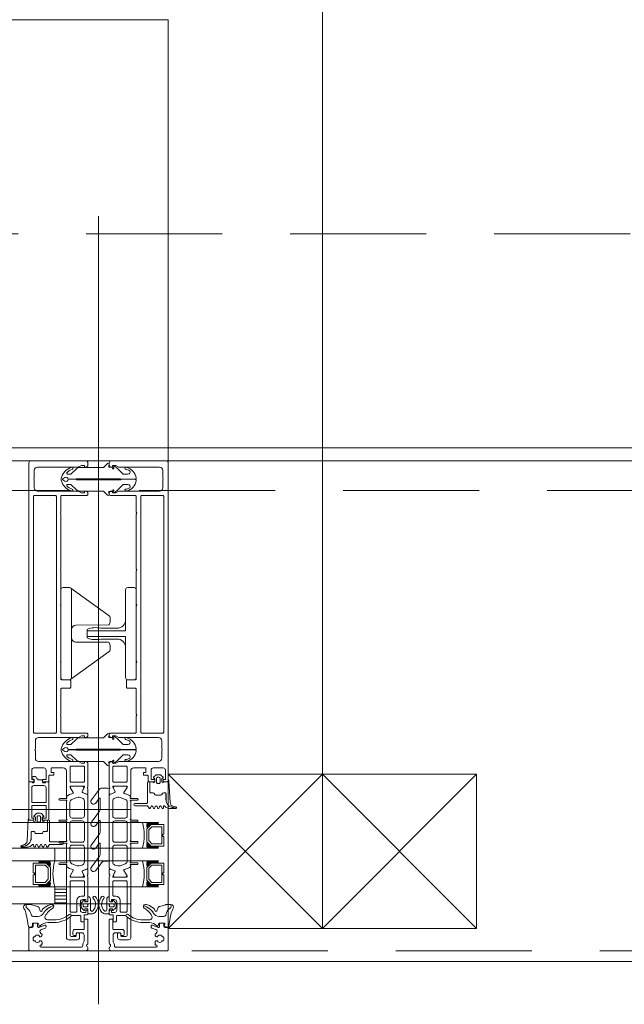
# Model space of a CAD drawing. Header units: millimetres. Extents: x 213386 to 459888, y 74252 to 208052.
# Tile 165 of 256: x 378132 to 378414, y 180172 to 180632. Entities that reach past the tile are written whole.
import ezdxf

# ---------------------------------------------------------------- set-up
doc = ezdxf.new("R2010")
doc.units = ezdxf.units.MM
doc.linetypes.add('ČÁRKOVANÁ', pattern=[19.05, 12.7, -6.35])
doc.layers.add('FASÁDA DETAILNÍ', color=255, linetype='Continuous', lineweight=0)
doc.layers.add('NOVA', color=255, linetype='Continuous', lineweight=0)

# ---------------------------------------------------------------- blocks, each defined once
blk = doc.blocks.new('244748_a')
blk.add_lwpolyline([(8.32, -1.69, 0.082248), (6.34, -0.9, -1.09695), (6.94, -0.1, -0.315353), (11.26, -5.15, -0.480529), (10.87, -5.64), (4.27, -5.64), (4.08, -5.45), (-16.53, -5.45), (-16.72, -5.64), (-20.43, -5.64, 0.574019), (-21.93, -4.78), (-22.99, -5.4, 0.524827), (-22.99, -5.9), (-21.93, -6.52, 0.574021), (-20.43, -5.66), (-16.72, -5.66), (-16.53, -5.85), (4.08, -5.85), (4.27, -5.66), (10.87, -5.66, -0.480529), (11.26, -6.15, -0.326229), (6.88, -11.09, -1.09695), (6.28, -10.3, 0.081457), (8.32, -9.61, 0.599203), (7.48, -8.05), (5.52, -8.05, 0.198965), (5.17, -8.2), (2.22, -11.15), (0.93, -12.01, -0.738038), (0.51, -11.62), (0.87, -11, 1), (0.35, -10.7), (0, -11.3), (-0.98, -11.3, 0.619205), (-1.45, -12.06), (-1.28, -12.43, -0.808139), (-2.04, -13.04), (-3.63, -11.44, 0.198906), (-4.34, -11.15), (-14.99, -11.15, -0.198936), (-16.76, -10.42), (-18.98, -8.2, 0.198942), (-19.33, -8.05), (-20.67, -8.05, 0.500217), (-21.09, -8.73, 0.122037), (-18.5, -10.27, -1.093735), (-19.1, -11.07, -0.240768), (-23.7, -6.07, -0.106226), (-23.7, -5.23, -0.256232), (-19, -0.13, -1.093735), (-18.4, -0.92, 0.116856), (-21.09, -2.57, 0.500217), (-20.67, -3.25), (-19.33, -3.25, 0.198942), (-18.98, -3.1), (-16.75, -0.88, -0.198936), (-14.99, -0.15), (-4.34, -0.15, 0.198907), (-3.63, 0.14), (-2.04, 1.74, -0.808139), (-1.28, 1.13), (-1.45, 0.76, 0.619205), (-0.98, 0), (0, 0), (0.35, -0.6, 1), (0.87, -0.3), (0.51, 0.32, -0.738038), (0.93, 0.71), (2.22, -0.15), (5.17, -3.1, 0.198965), (5.52, -3.25), (7.48, -3.25, 0.599203)], format="xyb", close=True)
blk = doc.blocks.new('236134_0100_s_v')
for points in [[(22.8, -23), (22.8, -5), (42, -5, 0.414214), (43, -4), (43, -1, 0.414214), (42, 0), (1, 0, 0.414214), (0, -1), (0, -4, 0.414214), (1, -5), (20.2, -5), (20.2, -23)], [(15, -5, -0.414214), (19, -9), (19, -16.57, 0.165764), (19.53, -23), (23.47, -23, 0.165764), (24, -16.57), (24, -9, -0.414214), (28, -5)]]:
    blk.add_lwpolyline(points, format="xyb")
blk = doc.blocks.new('236134_0200_s_v')
for points in [[(19.58, 5, -0.41166), (17.58, 6.98), (17.45, 22.25, 0.344217), (17.07, 22.73), (16, 23), (14, 23, 0.240828), (13.19, 22.59), (0.19, 4.59)], [(23.42, 5, 0.41166), (25.42, 6.98), (25.55, 22.25, -0.344217), (25.93, 22.73), (27, 23), (29, 23, -0.240828), (29.81, 22.59), (42.81, 4.59)]]:
    blk.add_lwpolyline(points, format="xyb")
blk.add_lwpolyline([(42, 5), (1, 5, 0.414214), (0, 4), (0, 1, 0.414214), (1, 0), (42, 0, 0.414214), (43, 1), (43, 4, 0.414214)], format="xyb", close=True)
blk = doc.blocks.new('284336')
for points in [[(-0.7, -9.6), (-10, -9.6, 0.414511), (-10.51, -10.11), (-10.51, -15.51, -1), (-11.69, -15.51), (-11.69, -9.6), (-12.69, -8.95, -0.668884), (-12.6, -8.23), (-11.99, -8.01, 0.766384), (-11.99, -7.21), (-12.6, -6.99, -0.76831), (-12.6, -6.23), (-11.99, -6.01, 0.766384), (-11.99, -5.21), (-12.6, -4.99, -0.76831), (-12.6, -4.23), (-11.99, -4.01, 0.766384), (-11.99, -3.21), (-12.6, -2.99, -0.877523), (-12.5, -2.22), (-12.1, -2.22, 0.698129), (-11.83, -1.5, -0.220231), (-12.89, 0.78), (-12.89, 3.45, -0.157143), (-12.82, 3.68), (-12.69, 3.42, -0.067482), (-12.48, 2.53, 0.393136), (-8.66, -1.02), (-6.1, -1.02, -0.414214), (-5.61, -1.51), (-5.61, -2.22, -0.267949), (-5.85, -2.65), (-6.35, -2.93, 0.267949), (-6.61, -3.38), (-6.61, -5.84, 0.267949), (-6.35, -6.29), (-5.85, -6.57, -0.267949), (-5.61, -7), (-5.61, -8.11, 0.414215), (-5.1, -8.62), (-0.41, -8.62), (-0.41, -9.31, -0.414212), (-0.7, -9.6)], [(-0.41, 0), (-0.41, -2, 0.990243), (-0.4, -3.02), (0.9, -3.02, 0.414214), (1.21, -2.71), (1.21, -2.61, -0.668123), (1.71, -2.4), (2.75, -3.45, -0.199004), (2.89, -3.79), (2.89, -5.43, -0.199038), (2.75, -5.77), (1.71, -6.82, -0.668191), (1.21, -6.61), (1.21, -6.51, 0.414214), (0.9, -6.2), (-0.4, -6.2, 0.990269), (-0.41, -7.22), (-0.41, -8.6), (-5.1, -8.6, -0.414215), (-5.59, -8.11), (-5.59, -7, 0.267949), (-5.84, -6.56), (-6.34, -6.27, -0.267949), (-6.59, -5.84), (-6.59, -3.38, -0.267949), (-6.34, -2.95), (-5.84, -2.66, 0.267949), (-5.59, -2.22), (-5.59, -1.51, 0.414214), (-6.1, -1), (-8.66, -1, -0.393156), (-12.46, 2.53, 0.067572), (-12.67, 3.43), (-12.8, 3.7, -0.637545), (-12.12, 3.53), (-11.92, 2.53, 0.344315), (-10.06, 0.91), (0, 0.38, -0.406913), (0.39, 0), (-0.41, 0)], [(1.7, -4.31, 0.414235), (1.2, -3.81), (-0.7, -3.81, 0.414214), (-1.2, -4.31), (-1.2, -4.91, 0.414214), (-0.7, -5.41), (1.2, -5.41, 0.414235), (1.7, -4.91), (1.7, -4.31)]]:
    blk.add_lwpolyline(points, format="xyb", close=True)
blk = doc.blocks.new('nesystémový nástavec 18')
for p, q in [((-17.5, 9.3), (-15.36, 9.3)), ((-15.36, 9.3), (0, 9.3)), ((0, 9.3), (0, 7.8)), ((-18, 6.8), (-18, 8.8)), ((-17, 6.3), (-17.5, 6.3)), ((-11, 8), (-17, 8)), ((-17, 8), (-17, 6.3)), ((-11, 1.3), (-11, 8)), ((-2.8, 8), (-9.7, 8)), ((-9.7, 1.3), (-9.7, 8)), ((-1.8, 2.3), (-1.8, 7)), ((-0.5, 7.3), (-0.5, 6.8)), ((0, 6.3), (0.55, 6.3)), ((0.55, 6.3), (0.95, 5.9)), ((0.95, 5.9), (0.95, 4.8)), ((0.95, 4.8), (0.95, 4.14)), ((-18, 0.5), (-18, 1.8)), ((-17.5, 2.3), (-17, 2.3)), ((-1.8, 0), (-17.5, 0)), ((-17, 2.3), (-17, 1.3)), ((-17, 1.3), (-11, 1.3)), ((-9.7, 1.3), (-2.8, 1.3)), ((0, 0), (-1.8, 0)), ((-0.4, 2.23), (-0.5, 2.04)), ((-0.5, 2.04), (-0.5, 2)), ((1.2, 2.44), (0, 2.44)), ((0, 1.5), (0, 0)), ((0.95, 4.14), (1.2, 4.14)), ((1.2, 1.85), (1.2, 2.44)), ((1.4, 3.94), (1.4, 3.84)), ((1.6, 3.64), (1.6, 3.64)), ((1.8, 1.37), (1.7, 1.35)), ((2.25, 1.63), (1.8, 1.37)), ((2.4, 2.84), (2.4, 1.89))]:
    blk.add_line(p, q)
for centre, radius, start, end in [((-17.5, 8.8), 0.5, 90, 180), ((-15.36, 9.8), 0.5, 270, 270.084), ((-17.5, 6.8), 0.5, 180.0012, 269.9988), ((-2.8, 7), 1, 0, 90), ((0, 7.3), 0.5, 89.9955, 180.0071), ((0, 6.8), 0.5, 179.9949, 270.006), ((0.75, 4.8), 0.2, 359.9656, 0.0344), ((-17.5, 1.8), 0.5, 89.999, 180.0002), ((-17.5, 0.5), 0.5, 180, 270), ((-2.8, 2.3), 1, 270, 0), ((0, 2), 0.5, 179.9716, 270.0327), ((0, 1.94), 0.5, 89.9975, 144.0007), ((1.2, 3.94), 0.2, 359.9707, 90.0249), ((1.7, 1.85), 0.5, 179.9991, 270), ((1.6, 3.84), 0.2, 179.9737, 270.035), ((1.6, 2.84), 0.8, 0.0065, 89.9919), ((2.1, 1.89), 0.3, 299.9815, 0.0183)]:
    blk.add_arc(centre, radius, start, end)
blk = doc.blocks.new('433270')
blk.add_lwpolyline([(1, 0, 0.414364), (0, -1), (0, -1.4, 0.255924), (0.23, -1.83, -0.547723), (0.23, -3.17, 0.255924), (0, -3.6), (0, -14.6, 0.414214), (0.3, -14.9), (1.2, -14.9, 0.414214), (1.7, -14.4), (1.7, -10.3, -0.414214), (2, -10), (6, -10, 0.414248), (7, -9), (7, -7.7, 0.414179), (6.5, -7.2), (5.7, -7.2, 0.414232), (5.4, -7.5), (5.4, -8.2, -0.414198), (5.1, -8.5), (2.8, -8.5, -0.414204), (1.8, -7.5), (1.8, -4.49, -0.147432), (1.97, -3.94, 0.147461), (2.4, -2.5), (2.4, -2.3, -0.414214), (2.9, -1.8), (21.87, -1.8, -0.668178), (22.22, -2.65), (22.16, -2.72, 1), (21.59, -3.29), (21.52, -3.35, 0.198912), (21.38, -3.71), (21.38, -4.05, 0.414214), (22.08, -4.75), (22.38, -4.75, 0.576988), (22.64, -4.3, -0.311246), (24.56, -4.3, 0.576988), (24.82, -4.75), (25.3, -4.75, -0.260065), (25.3, -6.65), (24.82, -6.65, 0.576988), (24.56, -7.1, -0.311246), (22.64, -7.1, 0.576988), (22.38, -6.65), (22.08, -6.65, 0.414214), (21.38, -7.35), (21.38, -7.61, 0.267949), (21.63, -8.04), (21.89, -8.2, -0.637047), (21.73, -10), (19.83, -10.7, 0.315299), (19.5, -11.17), (19.5, -11.49, 0.520567), (20.17, -11.96), (22.83, -10.99, -0.520567), (23.5, -11.46), (23.5, -12.5, 0.414062), (24, -13), (25, -13, 0.414186), (25.5, -12.5), (25.5, -11.5, -0.414182), (26, -11), (27, -11, 0.414214), (27.5, -10.5), (27.5, -0.5, 0.414214), (27, 0), (1, 0)], format="xyb", close=True)
blk = doc.blocks.new('284325')
for points in [[(0.84, -5.23, -0.560316), (0.94, -4.73), (1.94, -4.36, 0.3153), (2.14, -4.08), (2.14, -1.89, 0.451558), (1.8, -1.59), (0.9, -1.7, -0.399586), (0.57, -1.46), (0.3, -0.07, -0.415977), (0.53, 0.29, 0.024107), (6.15, 1.24, 0.076636), (8.99, 2.34, -0.577615), (10.79, 1.3), (10.02, 1.37, 0.283171), (9.08, 0.9, -0.168429), (7.07, -0.74), (5.9, -1.16, 0.315302), (5.24, -2.1), (5.24, -4.21, 0.269719), (6.76, -6.82, -0.194797), (10.18, -11.53, -0.342663), (9.17, -11.17, 0.119207), (5.43, -7.59, 0.578571), (3.63, -8.62), (3.63, -11.77, 0.176415), (6.16, -18.72, -1), (5.24, -19.49, -0.176415), (2.43, -11.77), (2.43, -8.89, 0.208286), (0.84, -5.23)], [(8.95, -6.65), (10.32, -8.78, -0.134555), (10.79, -10.63, -0.339795), (10.19, -11.53, 0.194788), (6.76, -6.81, -0.269736), (5.25, -4.21), (5.25, -2.1, -0.315302), (5.9, -1.17), (7.07, -0.74, 0.168429), (9.09, 0.89, -0.283167), (10.01, 1.36), (10.79, 1.29), (10.79, -0.74, -0.070852), (10.71, -1.3), (9.95, -3.93, -0.241839), (9.08, -4.83), (7.93, -5.22, 0.836024), (8.08, -6.19), (8.11, -6.19, -0.255349), (8.95, -6.65)]]:
    blk.add_lwpolyline(points, format="xyb", close=True)
blk = doc.blocks.new('288126')
for points in [[(-16.5, 0), (16.5, 0)], [(-21.36, -6.34), (-17.8, -3.69)], [(-14.71, -4.5), (-19.87, -8.34)], [(-17, -2.08), (-17, -0.5)], [(-8.83, -4.3), (-14.11, -4.3)], [(-4.31, -4.5), (-9.47, -8.34)], [(1.81, -4.3), (-3.71, -4.3)], [(6.33, -4.5), (1.14, -8.37)], [(12.21, -4.3), (6.93, -4.3)], [(17, -0.5), (17, -3.8)], [(-10.96, -6.34), (-8.71, -4.66)], [(-0.35, -6.36), (1.93, -4.66)], [(10.05, -6.36), (12.33, -4.66)], [(16.6, -4.6), (11.54, -8.37)]]:
    blk.add_lwpolyline(points)
for centre, radius, start, end in [((16.5, -0.5), 0.5, 0, 90), ((-16.5, -0.5), 0.5, 90, 180), ((16, -3.8), 1, 306.7059, 0), ((-20.61, -7.34), 1.25, 126.7059, 306.7059), ((-10.21, -7.34), 1.25, 126.7059, 306.7059), ((0.4, -7.37), 1.25, 126.7059, 306.7059), ((10.8, -7.37), 1.25, 126.7059, 306.7059)]:
    blk.add_arc(centre, radius, start, end)
at = {"extrusion": (0, 0, -1)}
for centre, radius, start, end in [((19, -2.08), 2, 180, 233.2941), ((14.11, -5.3), 1, 53.2941, 90), ((8.83, -4.5), 0.2, 90, 233.2941), ((3.71, -5.3), 1, 53.2941, 90), ((-1.81, -4.5), 0.2, 90, 233.2941), ((-6.93, -5.3), 1, 53.2941, 90), ((-12.21, -4.5), 0.2, 90, 233.2941)]:
    blk.add_arc(centre, radius, start, end, dxfattribs=at)
blk = doc.blocks.new('246426')
for points in [[(-1.84, 0.64), (-2.86, -0.38, 0.198926), (-3.15, -1.09), (-3.15, -2.31, 0.198926), (-2.86, -3.02), (-1.84, -4.04, 0.637051), (-1.5, -3.92), (-1.45, -3.4), (-0.3, -3.4, -0.41484), (0, -3.7), (0, -5.19, 0.414232), (0.5, -5.69), (2.14, -5.69, 0.071862), (2.2, -5.68, 0.157876), (3.73, -4.64, 0.360336), (3.48, 2.39, 0.964062), (2.54, 1.48, -0.403385), (2.25, -4.34, -0.190964), (2.11, -4.39), (1.7, -4.39, -0.414214), (1.2, -3.89), (1.2, 1.31, 0.414201), (0.2, 2.31), (0, 2.31), (0, 0.3, -0.414214), (-0.3, 0), (-1.45, 0), (-1.5, 0.52, 0.637051), (-1.84, 0.64)], [(-2.25, -1.4, -0.414214), (-1.85, -1), (-0.4, -1, -0.414214), (0, -1.4), (0, -2, -0.414214), (-0.4, -2.4), (-1.85, -2.4, -0.414214), (-2.25, -2), (-2.25, -1.4)]]:
    blk.add_lwpolyline(points, format="xyb", close=True)
blk = doc.blocks.new('A$C29162560')
at = {"layer": 'FASÁDA DETAILNÍ'}
h = blk.add_hatch(dxfattribs=at)
h.set_pattern_fill('ANSI31', color=256, scale=0.5, angle=495)
h.set_pattern_definition([(180, (-6142.9213, -65825.357), (-7e-16, -1.5875), [])])
h.paths.add_polyline_path([(4171.5, -21705), (4177, -21705), (4177, -21713), (4171.5, -21713)])
for p, q in [((4192, -21759.95), (4192, -21391.71)), ((5793.5, -21506), (2956.5, -21506)), ((4207, -21669), (-935, -21669)), ((4207, -21668.95), (2123, -21668.9)), ((-935, -21675), (4220.04, -21675)), ((2123, -21675), (4220.04, -21675)), ((4220.04, -21687), (-935, -21687)), ((4220.04, -21687), (3170.5, -21687)), ((4171.5, -21687), (3762.5, -21687)), ((4171.5, -21687), (4171.5, -21693)), ((-935, -21693), (4220.04, -21693)), ((3170.5, -21693), (4220.04, -21693)), ((3762.5, -21693), (4171.5, -21693)), ((4220.04, -21705), (-935, -21705)), ((4220.04, -21705), (3170.5, -21705)), ((4171.5, -21705), (3762.5, -21705)), ((4171.5, -21713), (4171.5, -21705)), ((-935, -21713), (4207, -21713)), ((3170.5, -21713), (4207, -21713)), ((3762.5, -21713), (4171.5, -21713))]:
    blk.add_line(p, q, dxfattribs=at)
for points in [[(25640, -21740), (-940, -21740), (-940, 1940), (25640, 1940)], [(25400, -21500), (-700, -21500), (-700, 1700), (25400, 1700)], [(4296.5, -21652.5), (4296.5, -21724.5), (4224.5, -21724.5), (4224.5, -21652.5)], [(4368.5, -21652.5), (4368.5, -21724.5), (4296.5, -21724.5), (4296.5, -21652.5)], [(4222.5, -21676), (4216.5, -21676), (4214.5, -21678), (4214.5, -21684), (4216.5, -21686), (4222.5, -21686), (4222.5, -21681.5), (4222, -21681.5), (4222, -21680.5), (4222.5, -21680.5)], [(4221.5, -21685), (4221.5, -21677), (4216.91, -21677), (4215.5, -21678.41), (4215.5, -21683.45), (4216.91, -21685)], [(4161.5, -21694), (4167.5, -21694), (4169.5, -21696), (4169.5, -21702), (4167.5, -21704), (4161.5, -21704), (4161.5, -21699.5), (4162, -21699.5), (4162, -21698.5), (4161.5, -21698.5)], [(4162.5, -21703), (4162.5, -21695), (4167.09, -21695), (4168.5, -21696.41), (4168.5, -21701.45), (4167.09, -21703)], [(4222.5, -21694), (4216.5, -21694), (4214.5, -21696), (4214.5, -21702), (4216.5, -21704), (4222.5, -21704), (4222.5, -21699.5), (4222, -21699.5), (4222, -21698.5), (4222.5, -21698.5)], [(4221.5, -21703), (4221.5, -21695), (4216.91, -21695), (4215.5, -21696.41), (4215.5, -21701.45), (4216.91, -21703)], [(4171.5, -21713), (4177, -21713), (4177, -21705), (4171.5, -21705)]]:
    blk.add_lwpolyline(points, close=True, dxfattribs=at)
at = {"layer": 'FASÁDA DETAILNÍ', "linetype": 'ČÁRKOVANÁ', "ltscale": 5}
for points in [[(25635, -21735), (-935, -21735), (-935, 1935), (25635, 1935)], [(25420, -21520), (-720, -21520), (-720, 1720), (25420, 1720)], [(25300, -21400), (-600, -21400), (-600, 1600), (25300, 1600)]]:
    blk.add_lwpolyline(points, close=True, dxfattribs=at)
at = {"layer": 'FASÁDA DETAILNÍ'}
for points in [[(4296.5, -21652.5), (4296.5, -20782)], [(4160.5, -21506), (3773.5, -21506)], [(4224.5, -21652.5), (4296.5, -21724.5)], [(4224.5, -21724.5), (4296.5, -21652.5)], [(4296.5, -21652.5), (4368.5, -21724.5)], [(4296.5, -21724.5), (4368.5, -21652.5)]]:
    blk.add_lwpolyline(points, dxfattribs=at)
for points in [[(4159.5, -21507), (4159.5, -21655.5, 0.414214), (4160, -21656), (4161.3, -21656, 0.41422), (4161.8, -21655.5), (4161.8, -21655), (4160.8, -21655), (4160.8, -21650.5, -0.414214), (4161.8, -21649.5), (4166.5, -21649.5, -0.414214), (4167.5, -21650.5), (4167.5, -21655), (4165.8, -21655), (4165.8, -21655.5, 0.414201), (4166.3, -21656), (4168.3, -21656, 0.414214), (4168.8, -21655.5), (4168.8, -21653.36, -0.414214), (4169.3, -21652.86), (4171.1, -21652.86), (4171.1, -21651.61), (4169.9, -21651.61), (4169.9, -21649.8, -0.414214), (4170.2, -21649.5), (4175.5, -21649.5, -0.414167), (4177, -21651), (4177, -21658), (4177, -21662.1, 0.57735), (4177.6, -21662.44), (4178.46, -21661.95), (4179.96, -21661.52, 0.488701), (4180.13, -21661.08), (4178.7, -21658.61), (4178.7, -21658.19, -0.432566), (4178.9, -21658), (4185.2, -21658, -0.548397), (4185.39, -21658.28), (4184.32, -21660.66, 0.425336), (4184.43, -21660.93), (4186.45, -21661.75, 0.531563), (4187, -21661.38), (4187, -21659.31, 0.231306), (4186.89, -21659.07, -0.306185), (4186.78, -21658.76), (4187, -21658), (4187, -21647.49, 0.414214), (4186, -21646.49), (4185.5, -21646.49), (4185.5, -21647.29), (4184, -21647.29), (4182.86, -21646.63, 0.13165), (4182.36, -21646.5), (4163.99, -21646.5, -0.414214), (4162.49, -21645), (4162.49, -21641.5, -0.399985), (4162.49, -21640.5), (4162.49, -21636.8, -0.414214), (4163.99, -21635.3), (4182.36, -21635.3, 0.13165), (4182.86, -21635.17), (4184, -21634.51), (4185.5, -21634.51), (4185.5, -21635.31), (4186, -21635.31, 0.414214), (4187, -21634.31), (4187, -21633.8, 0.414214), (4186.5, -21633.3), (4174.9, -21633.3, -0.414214), (4174.4, -21632.8), (4174.4, -21625.4, -0.399985), (4174.4, -21624.4), (4174.4, -21612.8, -0.414214), (4174.9, -21612.3), (4178.5, -21612.3, 0.414214), (4179, -21611.8), (4179, -21608.8, 0.414214), (4178.5, -21608.3), (4174.9, -21608.3, -0.414214), (4174.4, -21607.8), (4174.4, -21600.5, -0.38324), (4174.4, -21599.5), (4174.4, -21574, -0.38324), (4174.4, -21573), (4174.4, -21557.5, -0.38324), (4174.4, -21556.5), (4174.4, -21531, -0.38324), (4174.4, -21530), (4174.4, -21522.7, -0.414214), (4174.9, -21522.2), (4186.5, -21522.2, 0.414214), (4187, -21521.7), (4187, -21521.2, 0.414214), (4186, -21520.2), (4185.5, -21520.2), (4185.5, -21521), (4184, -21521), (4182.85, -21520.33, 0.116937), (4182.35, -21520.2), (4163.49, -21520.2, -0.414232), (4161.99, -21518.7), (4161.99, -21514.99, -0.399985), (4161.99, -21513.99), (4161.99, -21510.5, -0.414232), (4163.49, -21509), (4182.35, -21509, 0.116937), (4182.85, -21508.87), (4184, -21508.2), (4185.5, -21508.2), (4185.5, -21509), (4186, -21509, 0.414214), (4187, -21508), (4187, -21507, 0.414214), (4186, -21506), (4160.5, -21506, 0.414214), (4159.5, -21507)], [(4224.5, -21507), (4224.5, -21655.5, -0.414214), (4224, -21656), (4222.7, -21656, -0.41422), (4222.2, -21655.5), (4222.2, -21655), (4223.2, -21655), (4223.2, -21650.5, 0.414214), (4222.2, -21649.5), (4217.5, -21649.5, 0.414214), (4216.5, -21650.5), (4216.5, -21655), (4218.2, -21655), (4218.2, -21655.5, -0.414201), (4217.7, -21656), (4215.7, -21656, -0.414214), (4215.2, -21655.5), (4215.2, -21653.36, 0.414214), (4214.7, -21652.86), (4212.9, -21652.86), (4212.9, -21651.61), (4214.1, -21651.61), (4214.1, -21649.8, 0.414214), (4213.8, -21649.5), (4208.5, -21649.5, 0.414167), (4207, -21651), (4207, -21658), (4207, -21662.1, -0.57735), (4206.4, -21662.44), (4205.54, -21661.95), (4204.04, -21661.52, -0.488701), (4203.87, -21661.08), (4205.3, -21658.61), (4205.3, -21658.19, 0.432566), (4205.1, -21658), (4198.8, -21658, 0.548397), (4198.61, -21658.28), (4199.68, -21660.66, -0.425336), (4199.57, -21660.93), (4197.55, -21661.75, -0.531563), (4197, -21661.38), (4197, -21659.31, -0.231306), (4197.11, -21659.07, 0.306185), (4197.22, -21658.76), (4197, -21658), (4197, -21647.49, -0.414214), (4198, -21646.49), (4198.5, -21646.49), (4198.5, -21647.29), (4200, -21647.29), (4201.14, -21646.63, -0.13165), (4201.64, -21646.5), (4220.01, -21646.5, 0.414214), (4221.51, -21645), (4221.51, -21641.5, 0.399985), (4221.51, -21640.5), (4221.51, -21636.8, 0.414214), (4220.01, -21635.3), (4201.64, -21635.3, -0.13165), (4201.14, -21635.17), (4200, -21634.51), (4198.5, -21634.51), (4198.5, -21635.31), (4198, -21635.31, -0.414214), (4197, -21634.31), (4197, -21633.8, -0.414214), (4197.5, -21633.3), (4209.1, -21633.3, 0.414214), (4209.6, -21632.8), (4209.6, -21625.4, 0.399985), (4209.6, -21624.4), (4209.6, -21612.8, 0.414214), (4209.1, -21612.3), (4205.5, -21612.3, -0.414214), (4205, -21611.8), (4205, -21608.8, -0.414214), (4205.5, -21608.3), (4209.1, -21608.3, 0.414214), (4209.6, -21607.8), (4209.6, -21600.5, 0.38324), (4209.6, -21599.5), (4209.6, -21574, 0.38324), (4209.6, -21573), (4209.6, -21557.5, 0.38324), (4209.6, -21556.5), (4209.6, -21531, 0.38324), (4209.6, -21530), (4209.6, -21522.7, 0.414214), (4209.1, -21522.2), (4197.5, -21522.2, -0.414214), (4197, -21521.7), (4197, -21521.2, -0.414214), (4198, -21520.2), (4198.5, -21520.2), (4198.5, -21521), (4200, -21521), (4201.15, -21520.33, -0.116937), (4201.65, -21520.2), (4220.51, -21520.2, 0.414232), (4222.01, -21518.7), (4222.01, -21514.99, 0.399985), (4222.01, -21513.99), (4222.01, -21510.5, 0.414232), (4220.51, -21509), (4201.65, -21509, -0.116937), (4201.15, -21508.87), (4200, -21508.2), (4198.5, -21508.2), (4198.5, -21509), (4198, -21509, -0.414214), (4197, -21508), (4197, -21507, -0.414214), (4198, -21506), (4223.5, -21506, -0.414214), (4224.5, -21507)], [(4161.6, -21632.8), (4161.6, -21522.7, -0.414214), (4162.1, -21522.2), (4171.8, -21522.2, -0.414214), (4172.3, -21522.7), (4172.3, -21632.8, -0.414214), (4171.8, -21633.3), (4162.1, -21633.3, -0.414214), (4161.6, -21632.8)], [(4222.4, -21632.8), (4222.4, -21522.7, 0.414214), (4221.9, -21522.2), (4212.2, -21522.2, 0.414214), (4211.7, -21522.7), (4211.7, -21632.8, 0.414214), (4212.2, -21633.3), (4221.9, -21633.3, 0.414214), (4222.4, -21632.8)], [(4184.9, -21648.7, -0.414214), (4185.4, -21649.2), (4185.4, -21655.7, -0.414214), (4184.9, -21656.2), (4179.2, -21656.2, -0.414214), (4178.7, -21655.7), (4178.7, -21649.2, -0.414214), (4179.2, -21648.7), (4184.9, -21648.7)], [(4199.1, -21648.7, 0.414214), (4198.6, -21649.2), (4198.6, -21655.7, 0.414214), (4199.1, -21656.2), (4204.8, -21656.2, 0.414214), (4205.3, -21655.7), (4205.3, -21649.2, 0.414214), (4204.8, -21648.7), (4199.1, -21648.7)], [(4187, -21662.34), (4187, -21674.25), (4187, -21696.16, -0.305837), (4186.69, -21696.62), (4184.4, -21697.55, 0.425336), (4184.29, -21697.81), (4185.01, -21699.43, -0.543753), (4184.32, -21700.49), (4179.42, -21700.49, -0.578182), (4178.9, -21699.59), (4180.16, -21697.4, 0.488505), (4179.99, -21696.96), (4178.47, -21696.52), (4177.15, -21695.76, -0.282478), (4177, -21695.49), (4177, -21695.04, 1.447009), (4176.87, -21694.69), (4173.9, -21694.69, -1), (4173.9, -21693.89), (4176.87, -21693.89, 1.447009), (4177, -21693.54), (4177, -21685, 1.447009), (4176.87, -21684.65), (4173.9, -21684.65, -1), (4173.9, -21683.85), (4176.87, -21683.85, 1.447009), (4177, -21683.5), (4177, -21675, 1.447009), (4176.87, -21674.65), (4173.9, -21674.65, -1), (4173.9, -21673.85), (4176.87, -21673.85, 1.447009), (4177, -21673.5), (4177, -21664.96, 1.447009), (4176.87, -21664.61), (4173.9, -21664.61, -1), (4173.9, -21663.81), (4176.87, -21663.81, 1.447009), (4177, -21663.46), (4177, -21663.01, -0.282478), (4177.15, -21662.74), (4178.47, -21661.98), (4179.99, -21661.54, 0.488505), (4180.16, -21661.1), (4178.9, -21658.91, -0.578182), (4179.42, -21658.01), (4184.32, -21658.01, -0.543753), (4185.01, -21659.07), (4184.29, -21660.69, 0.425336), (4184.4, -21660.95), (4186.69, -21661.88, -0.305837), (4187, -21662.34)], [(4197, -21662.34), (4197, -21674.25), (4197, -21696.16, 0.305837), (4197.31, -21696.62), (4199.6, -21697.55, -0.425336), (4199.71, -21697.81), (4198.99, -21699.43, 0.543753), (4199.68, -21700.49), (4204.58, -21700.49, 0.578182), (4205.1, -21699.59), (4203.84, -21697.4, -0.488505), (4204.01, -21696.96), (4205.53, -21696.52), (4206.85, -21695.76, 0.282478), (4207, -21695.49), (4207, -21695.04, -1.447009), (4207.13, -21694.69), (4210.1, -21694.69, 1), (4210.1, -21693.89), (4207.13, -21693.89, -1.447009), (4207, -21693.54), (4207, -21685, -1.447009), (4207.13, -21684.65), (4210.1, -21684.65, 1), (4210.1, -21683.85), (4207.13, -21683.85, -1.447009), (4207, -21683.5), (4207, -21675, -1.447009), (4207.13, -21674.65), (4210.1, -21674.65, 1), (4210.1, -21673.85), (4207.13, -21673.85, -1.447009), (4207, -21673.5), (4207, -21664.96, -1.447009), (4207.13, -21664.61), (4210.1, -21664.61, 1), (4210.1, -21663.81), (4207.13, -21663.81, -1.447009), (4207, -21663.46), (4207, -21663.01, 0.282478), (4206.85, -21662.74), (4205.53, -21661.98), (4204.01, -21661.54, -0.488505), (4203.84, -21661.1), (4205.1, -21658.91, 0.578182), (4204.58, -21658.01), (4199.68, -21658.01, 0.543753), (4198.99, -21659.07), (4199.71, -21660.69, -0.425336), (4199.6, -21660.95), (4197.31, -21661.88, 0.305837), (4197, -21662.34)], [(4185.4, -21671.95), (4185.4, -21665.05, 0.324916), (4184.36, -21663.62), (4183.51, -21663.35, 0.176429), (4181.46, -21663.42), (4179.54, -21664.2, 0.305619), (4178.6, -21665.59), (4178.6, -21671.95, 0.414218), (4179.6, -21672.95), (4184.4, -21672.95, 0.414218), (4185.4, -21671.95)], [(4198.6, -21671.95), (4198.6, -21665.05, -0.324916), (4199.64, -21663.62), (4200.49, -21663.35, -0.176429), (4202.54, -21663.42), (4204.46, -21664.2, -0.305619), (4205.4, -21665.59), (4205.4, -21671.95, -0.414218), (4204.4, -21672.95), (4199.6, -21672.95, -0.414218), (4198.6, -21671.95)], [(4185.4, -21683.25), (4185.4, -21675.25, 0.414214), (4184.4, -21674.25), (4179.6, -21674.25, 0.414214), (4178.6, -21675.25), (4178.6, -21683.25, 0.414214), (4179.6, -21684.25), (4184.4, -21684.25, 0.414214), (4185.4, -21683.25)], [(4198.6, -21683.25), (4198.6, -21675.25, -0.414214), (4199.6, -21674.25), (4204.4, -21674.25, -0.414214), (4205.4, -21675.25), (4205.4, -21683.25, -0.414214), (4204.4, -21684.25), (4199.6, -21684.25, -0.414214), (4198.6, -21683.25)], [(4185.4, -21693.45), (4185.4, -21686.55, 0.414218), (4184.4, -21685.55), (4179.6, -21685.55, 0.414218), (4178.6, -21686.55), (4178.6, -21692.91, 0.305619), (4179.54, -21694.3), (4181.46, -21695.08, 0.176429), (4183.51, -21695.15), (4184.36, -21694.88, 0.324916), (4185.4, -21693.45)], [(4198.6, -21693.45), (4198.6, -21686.55, -0.414218), (4199.6, -21685.55), (4204.4, -21685.55, -0.414218), (4205.4, -21686.55), (4205.4, -21692.91, -0.305619), (4204.46, -21694.3), (4202.54, -21695.08, -0.176429), (4200.49, -21695.15), (4199.64, -21694.88, -0.324916), (4198.6, -21693.45)], [(4187, -21700.5), (4187, -21711.5, -0.414426), (4186.5, -21712), (4186.01, -21712), (4186.01, -21711), (4184.51, -21711, 0.414214), (4183.51, -21712), (4183.51, -21713.5, 0.399985), (4183.51, -21714.5), (4183.51, -21716, 0.414214), (4184.51, -21717), (4186, -21717), (4186, -21716), (4186.5, -21716, -0.414456), (4187, -21716.5), (4187, -21717.8, -0.413971), (4186.7, -21718.1), (4185.5, -21718.1, 0.414214), (4185.2, -21718.4), (4185.2, -21721.4), (4184.2, -21721.4, -0.414214), (4183.7, -21720.9), (4183.7, -21719, 0.414214), (4183.2, -21718.5), (4179.7, -21718.5, 0.414206), (4178.7, -21719.5), (4178.7, -21727.8, 0.414206), (4179.2, -21728.3), (4181.1, -21728.3, 0.414219), (4181.6, -21727.8), (4181.6, -21727, -0.414214), (4182.1, -21726.5), (4182.6, -21726.5, -0.414214), (4183.1, -21727), (4183.1, -21728.8, -0.414214), (4182.1, -21729.8), (4178, -21729.8, -0.414214), (4177, -21728.8), (4177, -21700.5), (4177, -21696.4, -0.57735), (4177.6, -21696.05), (4178.46, -21696.55), (4179.96, -21696.98, -0.488701), (4180.13, -21697.42), (4178.7, -21699.88), (4178.7, -21700.31, 0.432566), (4178.9, -21700.5), (4185.2, -21700.5, 0.548397), (4185.39, -21700.22), (4184.32, -21697.83, -0.425336), (4184.43, -21697.57), (4186.45, -21696.75, -0.531563), (4187, -21697.12), (4187, -21699.19, -0.231306), (4186.89, -21699.42, 0.306185), (4186.78, -21699.74), (4187, -21700.5)], [(4197, -21700.5), (4197, -21711.5, 0.414426), (4197.5, -21712), (4197.99, -21712), (4197.99, -21711), (4199.49, -21711, -0.414214), (4200.49, -21712), (4200.49, -21713.5, -0.399985), (4200.49, -21714.5), (4200.49, -21716, -0.414214), (4199.49, -21717), (4198, -21717), (4198, -21716), (4197.5, -21716, 0.414456), (4197, -21716.5), (4197, -21717.8, 0.413971), (4197.3, -21718.1), (4198.5, -21718.1, -0.414214), (4198.8, -21718.4), (4198.8, -21721.4), (4199.8, -21721.4, 0.414214), (4200.3, -21720.9), (4200.3, -21719, -0.414214), (4200.8, -21718.5), (4204.3, -21718.5, -0.414206), (4205.3, -21719.5), (4205.3, -21727.8, -0.414206), (4204.8, -21728.3), (4202.9, -21728.3, -0.414219), (4202.4, -21727.8), (4202.4, -21727, 0.414214), (4201.9, -21726.5), (4201.4, -21726.5, 0.414214), (4200.9, -21727), (4200.9, -21728.8, 0.414214), (4201.9, -21729.8), (4206, -21729.8, 0.414214), (4207, -21728.8), (4207, -21700.5), (4207, -21696.4, 0.57735), (4206.4, -21696.05), (4205.54, -21696.55), (4204.04, -21696.98, 0.488701), (4203.87, -21697.42), (4205.3, -21699.88), (4205.3, -21700.31, -0.432566), (4205.1, -21700.5), (4198.8, -21700.5, -0.548397), (4198.61, -21700.22), (4199.68, -21697.83, 0.425336), (4199.57, -21697.57), (4197.55, -21696.75, 0.531563), (4197, -21697.12), (4197, -21699.19, 0.231306), (4197.11, -21699.42, -0.306185), (4197.22, -21699.74), (4197, -21700.5)], [(4178.7, -21702.7), (4178.7, -21716.4, 0.414214), (4179.2, -21716.9), (4181.41, -21716.9, 0.414214), (4181.91, -21716.4), (4181.91, -21711.43, -0.411139), (4183.91, -21709.4), (4184.9, -21709.4, 0.414214), (4185.4, -21708.9), (4185.4, -21702.7, 0.414214), (4184.9, -21702.2), (4179.2, -21702.2, 0.414214), (4178.7, -21702.7)], [(4205.3, -21702.7), (4205.3, -21716.4, -0.414214), (4204.8, -21716.9), (4202.59, -21716.9, -0.414214), (4202.09, -21716.4), (4202.09, -21711.43, 0.411139), (4200.09, -21709.4), (4199.1, -21709.4, -0.414214), (4198.6, -21708.9), (4198.6, -21702.7, -0.414214), (4199.1, -21702.2), (4204.8, -21702.2, -0.414214), (4205.3, -21702.7)]]:
    blk.add_lwpolyline(points, format="xyb", close=True, dxfattribs=at)
for centre, radius, start, end in [((4296.5, -21652.5), 870.5, 0, 90), ((4190.61, -21681), 22.7, 344.6728, 15.3272), ((4218.05, -21676.35), 3.55, 157.591, 202.7062), ((4217.68, -21676.24), 2.9, 154.7048, 204.6933), ((4217.34, -21676.07), 2.25, 151.5972, 208.4727), ((4217.09, -21675.92), 1.71, 147.3143, 212.7051), ((4216.93, -21675.79), 1.26, 141.5004, 218.0344), ((4216.84, -21675.64), 0.879, 133.5036, 226.0051), ((4216.85, -21675.5), 0.596, 123.0366, 236.9634), ((4217.15, -21675.5), 0.596, 123.0366, 236.9634), ((4217.44, -21675.5), 0.596, 123.0366, 236.9634), ((4217.73, -21675.5), 0.596, 123.0366, 236.9634), ((4218.02, -21675.5), 0.596, 123.0366, 236.9634), ((4218.32, -21675.5), 0.596, 123.0366, 236.9634), ((4218.61, -21675.5), 0.596, 123.0366, 236.9634), ((4218.9, -21675.5), 0.596, 123.0366, 236.9634), ((4219.19, -21675.5), 0.596, 123.0366, 236.9634), ((4219.49, -21675.5), 0.596, 123.0366, 236.9634), ((4219.78, -21675.5), 0.596, 123.0366, 236.9634), ((4220.07, -21675.5), 0.596, 123.0366, 236.9634), ((4220.36, -21675.5), 0.596, 123.0366, 236.9634), ((4218.05, -21685.65), 3.55, 157.2938, 202.409), ((4217.68, -21685.76), 2.9, 155.3067, 205.2952), ((4217.34, -21685.93), 2.25, 151.5273, 208.4028), ((4217.09, -21686.08), 1.71, 147.2949, 212.6857), ((4216.93, -21686.21), 1.26, 141.9656, 218.4996), ((4216.84, -21686.36), 0.879, 133.9949, 226.4964), ((4216.85, -21686.5), 0.596, 123.0366, 236.9634), ((4217.15, -21686.5), 0.596, 123.0366, 236.9634), ((4217.44, -21686.5), 0.596, 123.0366, 236.9634), ((4217.73, -21686.5), 0.596, 123.0366, 236.9634), ((4218.02, -21686.5), 0.596, 123.0366, 236.9634), ((4218.32, -21686.5), 0.596, 123.0366, 236.9634), ((4218.61, -21686.5), 0.596, 123.0366, 236.9634), ((4218.9, -21686.5), 0.596, 123.0366, 236.9634), ((4219.19, -21686.5), 0.596, 123.0366, 236.9634), ((4219.49, -21686.5), 0.596, 123.0366, 236.9634), ((4219.78, -21686.5), 0.596, 123.0366, 236.9634), ((4220.07, -21686.5), 0.596, 123.0366, 236.9634), ((4220.36, -21686.5), 0.596, 123.0366, 236.9634), ((4163.64, -21693.5), 0.596, 303.0366, 56.9634), ((4163.93, -21693.5), 0.596, 303.0366, 56.9634), ((4164.22, -21693.5), 0.596, 303.0366, 56.9634), ((4164.51, -21693.5), 0.596, 303.0366, 56.9634), ((4164.81, -21693.5), 0.596, 303.0366, 56.9634), ((4165.1, -21693.5), 0.596, 303.0366, 56.9634), ((4165.39, -21693.5), 0.596, 303.0366, 56.9634), ((4165.68, -21693.5), 0.596, 303.0366, 56.9634), ((4165.98, -21693.5), 0.596, 303.0366, 56.9634), ((4166.27, -21693.5), 0.596, 303.0366, 56.9634), ((4166.56, -21693.5), 0.596, 303.0366, 56.9634), ((4166.85, -21693.5), 0.596, 303.0366, 56.9634), ((4167.15, -21693.5), 0.596, 303.0366, 56.9634), ((4167.16, -21693.64), 0.879, 313.9949, 46.4964), ((4167.07, -21693.79), 1.26, 321.9656, 38.4996), ((4166.91, -21693.92), 1.71, 327.2949, 32.6857), ((4166.66, -21694.07), 2.25, 331.5273, 28.4028), ((4166.32, -21694.24), 2.9, 335.3067, 25.2952), ((4165.95, -21694.35), 3.55, 337.2938, 22.409), ((4193.39, -21699), 22.7, 164.6728, 195.3272), ((4190.61, -21699), 22.7, 344.6728, 15.3272), ((4218.05, -21694.35), 3.55, 157.591, 202.7062), ((4217.68, -21694.24), 2.9, 154.7048, 204.6933), ((4217.34, -21694.07), 2.25, 151.5972, 208.4727), ((4217.09, -21693.92), 1.71, 147.3143, 212.7051), ((4216.93, -21693.79), 1.26, 141.5004, 218.0344), ((4216.84, -21693.64), 0.879, 133.5036, 226.0051), ((4216.85, -21693.5), 0.596, 123.0366, 236.9634), ((4217.15, -21693.5), 0.596, 123.0366, 236.9634), ((4217.44, -21693.5), 0.596, 123.0366, 236.9634), ((4217.73, -21693.5), 0.596, 123.0366, 236.9634), ((4218.02, -21693.5), 0.596, 123.0366, 236.9634), ((4218.32, -21693.5), 0.596, 123.0366, 236.9634), ((4218.61, -21693.5), 0.596, 123.0366, 236.9634), ((4218.9, -21693.5), 0.596, 123.0366, 236.9634), ((4219.19, -21693.5), 0.596, 123.0366, 236.9634), ((4219.49, -21693.5), 0.596, 123.0366, 236.9634), ((4219.78, -21693.5), 0.596, 123.0366, 236.9634), ((4220.07, -21693.5), 0.596, 123.0366, 236.9634), ((4220.36, -21693.5), 0.596, 123.0366, 236.9634), ((4163.64, -21704.5), 0.596, 303.0366, 56.9634), ((4163.93, -21704.5), 0.596, 303.0366, 56.9634), ((4164.22, -21704.5), 0.596, 303.0366, 56.9634), ((4164.51, -21704.5), 0.596, 303.0366, 56.9634), ((4164.81, -21704.5), 0.596, 303.0366, 56.9634), ((4165.1, -21704.5), 0.596, 303.0366, 56.9634), ((4165.39, -21704.5), 0.596, 303.0366, 56.9634), ((4165.68, -21704.5), 0.596, 303.0366, 56.9634), ((4165.98, -21704.5), 0.596, 303.0366, 56.9634), ((4166.27, -21704.5), 0.596, 303.0366, 56.9634), ((4166.56, -21704.5), 0.596, 303.0366, 56.9634), ((4166.85, -21704.5), 0.596, 303.0366, 56.9634), ((4167.15, -21704.5), 0.596, 303.0366, 56.9634), ((4167.16, -21704.36), 0.879, 313.5036, 46.0051), ((4167.07, -21704.21), 1.26, 321.5004, 38.0344), ((4166.91, -21704.08), 1.71, 327.3143, 32.7051), ((4166.66, -21703.93), 2.25, 331.5972, 28.4727), ((4166.32, -21703.76), 2.9, 334.7048, 24.6933), ((4165.95, -21703.65), 3.55, 337.591, 22.7062), ((4218.05, -21703.65), 3.55, 157.2938, 202.409), ((4217.68, -21703.76), 2.9, 155.3067, 205.2952), ((4217.34, -21703.93), 2.25, 151.5273, 208.4028), ((4217.09, -21704.08), 1.71, 147.2949, 212.6857), ((4216.93, -21704.21), 1.26, 141.9656, 218.4996), ((4216.84, -21704.36), 0.879, 133.9949, 226.4964), ((4216.85, -21704.5), 0.596, 123.0366, 236.9634), ((4217.15, -21704.5), 0.596, 123.0366, 236.9634), ((4217.44, -21704.5), 0.596, 123.0366, 236.9634), ((4217.73, -21704.5), 0.596, 123.0366, 236.9634), ((4218.02, -21704.5), 0.596, 123.0366, 236.9634), ((4218.32, -21704.5), 0.596, 123.0366, 236.9634), ((4218.61, -21704.5), 0.596, 123.0366, 236.9634), ((4218.9, -21704.5), 0.596, 123.0366, 236.9634), ((4219.19, -21704.5), 0.596, 123.0366, 236.9634), ((4219.49, -21704.5), 0.596, 123.0366, 236.9634), ((4219.78, -21704.5), 0.596, 123.0366, 236.9634), ((4220.07, -21704.5), 0.596, 123.0366, 236.9634), ((4220.36, -21704.5), 0.596, 123.0366, 236.9634)]:
    blk.add_arc(centre, radius, start, end, dxfattribs=at)
for name, p in [('244748_a', (4198.22, -21509.04)), ('244748_a', (4198.22, -21635.34)), ('246426', (4187, -21712))]:
    blk.add_blockref(name, p, dxfattribs=at)
at = {"layer": 'FASÁDA DETAILNÍ', "xscale": -1}
for name, p, rotation in [('236134_0200_s_v', (4174.4, -21608.3), 270), ('236134_0100_s_v', (4209.6, -21608.3), 270), ('nesystémový nástavec 18', (4159.5, -21656), 270), ('284336', (4224.5, -21655.59), 270), ('288126', (4197, -21676.01), 270), ('284325', (4224.5, -21724.14), 270), ('433270', (4197, -21735), 180)]:
    blk.add_blockref(name, p, dxfattribs=dict(at, rotation=rotation))
at = {"layer": 'FASÁDA DETAILNÍ'}
for name, p, rotation in [('284336', (4159.5, -21673.59), 90), ('284325', (4159.5, -21724.14), 90), ('433270', (4187, -21735), 180)]:
    blk.add_blockref(name, p, dxfattribs=dict(at, rotation=rotation))
at = {"layer": 'FASÁDA DETAILNÍ', "xscale": -1}
blk.add_blockref('246426', (4197, -21712), dxfattribs=at)

msp = doc.modelspace()

# ---------------------------------------------------------------- linework, layer by layer
at = {"layer": 'NOVA', "ltscale": 5}
for p, q in [((378201.138, 180632.154), (373476.638, 180632.154)), ((378201.138, 180312.155), (378201.138, 180632.155))]:
    msp.add_line(p, q, dxfattribs=at)

# ---------------------------------------------------------------- block references
at = {"layer": 'NOVA'}
msp.add_blockref('A$C29162560', (373976.638, 201932.154), dxfattribs=at)

doc.saveas('drawing.dxf')
